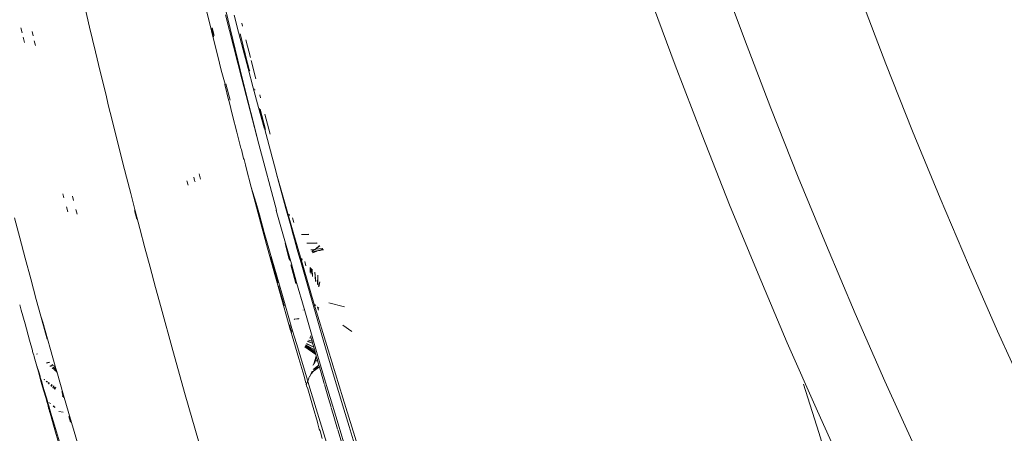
# Model space of a CAD drawing. Header units: millimetres. Extents: x 504675 to 860349, y -23215 to 63575.
# Tile 37 of 177: x 590935 to 591055, y 32764 to 32815. Entities that reach past the tile are written whole.
import ezdxf
from ezdxf import colors
from ezdxf.entities.mleader import LeaderData, LeaderLine
from ezdxf.math import Vec2, Vec3

# ---------------------------------------------------------------- set-up
doc = ezdxf.new("R2010")
doc.units = ezdxf.units.MM
doc.header["$LTSCALE"] = 10
doc.linetypes.add('LEVEL-F-OVERALL LAYOUT$0$HIDDEN', pattern=[0.375, 0.25, -0.125])
doc.layers.get('0').update_dxf_attribs({"linetype": 'CONTINUOUS'})
for name, color, linetype, lineweight in [('ARCH', 8, 'CONTINUOUS', 0), ('furniture', 8, 'CONTINUOUS', 5), ('LEVEL - C OVERALL LAYOUT$0$A-EQPM', 8, 'CONTINUOUS', 5), ('level-C-ELEVATION-$0$I-ANNO-TEXT', 8, 'CONTINUOUS', 18)]:
    doc.layers.add(name, color=color, linetype=linetype, lineweight=lineweight)
doc.layers.add('LEVEL-F-OVERALL LAYOUT$0$DASH1L', color=8, linetype='LEVEL-F-OVERALL LAYOUT$0$HIDDEN')
doc.styles.add('level-C-ELEVATION-$0$KGD - Note', font='romans.shx', dxfattribs={"width": 0.7, "height": 2})

# ---------------------------------------------------------------- blocks, each defined once
blk = doc.blocks.new('LEVEL - C OVERALL LAYOUT$0$Column Cladding - Column Cladding- 1200mm-V38-LEVEL C - PART PLAN 20')
at = {"layer": 'LEVEL - C OVERALL LAYOUT$0$A-EQPM', "color": 253, "lineweight": 5}
for centre, radius, start, end in [((6.680310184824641e-12, -1.040653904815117e-14), 754.9999999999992, 89.99999999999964, 269.999999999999), ((1.299176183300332e-11, 1.22873986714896e-15), 746.0000000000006, 179.9999999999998, 359.9999999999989), ((1.299176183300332e-11, 1.22873986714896e-15), 730.9999999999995, 180.0000000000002, 5.088887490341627e-14)]:
    blk.add_arc(centre, radius, start, end, dxfattribs=at)
blk = doc.blocks.new('ARCH')
at = {"layer": 'LEVEL-F-OVERALL LAYOUT$0$DASH1L'}
h = blk.add_hatch(dxfattribs=at)
h.set_pattern_fill('ANGLE', color=8, scale=10, angle=352.0664444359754)
h.set_pattern_definition([(352.0664444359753, (-404119.0547164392, 373340.9776256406), (9.641019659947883, 69.18145155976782), [50.79999999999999, -19.05]), (82.06644443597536, (-404119.0547164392, 373340.9776256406), (-69.18145155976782, 9.641019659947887), [50.79999999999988, -19.04999999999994])])
edge = h.paths.add_edge_path(flags=16)
edge.add_line((572074.7119802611, 35847.06169326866), (602196.9035234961, 29528.2171224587))
edge.add_line((602196.9035234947, 29528.21712245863), (599472.6302489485, 39352.00485559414))
edge.add_arc((597545.3640793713, 38817.54708214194), 2000.000000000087, 15.49943578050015, 89.99835134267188)
edge.add_line((597545.4216283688, 40817.54708131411), (573256.1131292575, 40817.54708112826))
edge.add_arc((576210.3437368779, 22394.18227152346), 18658.72046499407, 99.10996241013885, 106.6903326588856)
edge.add_line((570851.5796448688, 40266.82888015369), (572074.7119802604, 35847.06169326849))
h.paths.add_polyline_path([(583373.7765127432, 40815.97258811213), (583374.0968022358, 40875.04213792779), (586424.0968022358, 40859.11237164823), (586423.936657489, 40815.97258811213)], flags=16)
h.paths.add_polyline_path([(600840.8911268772, 34605.13236686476), (600792.7781104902, 34591.5234129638), (599497.9654140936, 39260.64570785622), (599546.0784304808, 39274.25466175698)])
h.paths.add_polyline_path([(587210.3998543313, 32671.77814355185), (587194.9654889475, 32598.38345460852), (582692.9546278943, 33542.78707963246), (582708.3889932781, 33616.18176857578)])
edge = h.paths.add_edge_path()
edge.add_line((572071.7302103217, 35387.89265315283), (601863.3172330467, 29138.40022680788))
edge.add_arc((601986.5003145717, 29725.61903477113), 599.9999999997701, 258.1526380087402, 375.4994357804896)
edge.add_line((602564.6801654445, 29885.95636680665), (599906.2651371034, 39472.25785462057))
edge.add_arc((597545.3640793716, 38817.54708214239), 2449.999999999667, 15.49943578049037, 89.99835134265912)
edge.add_line((597545.4345768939, 41267.5470811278), (573220.477757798, 41267.54708112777))
edge.add_arc((576210.3437368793, 22394.18227152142), 19108.72046499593, 99.00183214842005, 106.2358191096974)
edge.add_arc((571035.4648544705, 40164.7580023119), 599.999999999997, 106.2358191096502, 195.4689670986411)
edge.add_line((570457.199821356, 40004.72815672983), (571616.6482587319, 35815.0816155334))
edge.add_arc((572194.9132918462, 35975.11146111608), 599.9999999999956, 195.4689670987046, 258.1526380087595)
h.paths.add_polyline_path([(587210.3998543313, 32671.77814355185), (587195.409417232, 32600.49445674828), (587195.4322477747, 32600.48967251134)])
at = {"layer": 'furniture'}
for p, q in [((590961.9062313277, 32807.23759181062), (590959.2711642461, 32818.13895221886)), ((590943.2531089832, 32813.74957102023), (590942.4477918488, 32817.16915790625)), ((590958.0713427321, 32813.32974187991), (590957.3964179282, 32816.10979599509)), ((590959.7940610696, 32815.27195655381), (590961.7614141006, 32807.46056023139)), ((590960.8396733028, 32815.22206806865), (590961.370974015, 32813.16534112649)), ((590961.8509054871, 32813.87966520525), (590961.7623560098, 32814.23070345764)), ((590934.8887107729, 32813.6717288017), (590935.0392222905, 32813.05474283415)), ((590936.3699591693, 32812.71122489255), (590936.2451200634, 32813.23519866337)), ((590943.2531089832, 32813.74957102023), (590943.9664882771, 32810.75024817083)), ((590958.0713427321, 32813.32974187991), (590958.4424560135, 32811.81504608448)), ((590958.3261091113, 32812.59221805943), (590958.0842476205, 32813.5903605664)), ((590958.4099332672, 32812.7452386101), (590958.1817560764, 32813.68625981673)), ((590961.9387767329, 32810.98725836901), (590961.370974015, 32813.16534112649)), ((590935.1642593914, 32812.54218314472), (590935.3257838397, 32811.88005230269)), ((590936.6489028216, 32811.54044466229), (590936.5148199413, 32812.10321633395)), ((590958.4424560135, 32811.81504608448), (590958.8367019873, 32810.21660972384)), ((590961.7628217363, 32812.17678274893), (590961.5699955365, 32812.9523546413)), ((590962.1075142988, 32810.80774448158), (590961.7628217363, 32812.17678274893)), ((590962.8159007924, 32810.05411731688), (590962.2751860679, 32812.19768222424)), ((590944.5435325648, 32808.35061102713), (590943.9664882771, 32810.75024817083)), ((590961.9387767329, 32810.98725836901), (590962.5400899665, 32808.70262622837)), ((590962.1075142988, 32810.80774448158), (590962.1292952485, 32810.78457250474)), ((590962.150684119, 32810.70279486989), (590962.1253887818, 32810.73675121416)), ((590962.2296755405, 32810.32254859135), (590962.150684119, 32810.70279486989)), ((590958.8367019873, 32810.21660972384), (590959.2545905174, 32808.5341071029)), ((590962.6686493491, 32808.59301577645), (590962.2296755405, 32810.32254859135)), ((590963.473259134, 32807.44814006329), (590962.9090790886, 32809.68472895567)), ((590945.205801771, 32805.62628550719), (590944.5435325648, 32808.35061102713)), ((590959.2545905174, 32808.5341071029), (590959.7299985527, 32806.81207715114)), ((590962.5400899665, 32808.70262622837), (590963.1635180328, 32806.35710447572)), ((590962.6807975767, 32808.54543939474), (590962.6686493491, 32808.59301577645)), ((590962.6933685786, 32808.49656937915), (590962.6807975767, 32808.54543939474)), ((590962.6933685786, 32808.49656937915), (590962.7463487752, 32808.4253465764)), ((590961.7614141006, 32807.46056023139), (590963.8316709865, 32799.51037561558)), ((590963.8316709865, 32799.51037561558), (590961.9062313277, 32807.23759181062)), ((590959.7299985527, 32806.81207715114), (590959.6967438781, 32806.76703403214)), ((590959.6967438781, 32806.76703403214), (590960.163742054, 32804.91502419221)), ((590960.3386879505, 32804.86038098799), (590959.8441231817, 32806.84850883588)), ((590963.1635180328, 32806.35710447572), (590963.8087684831, 32803.95376488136)), ((590963.2861745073, 32806.19202475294), (590963.2736079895, 32806.24087733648)), ((590963.3432112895, 32806.16739386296), (590963.3653528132, 32806.08546101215)), ((590945.205801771, 32805.62628550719), (590945.5700095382, 32804.14156967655)), ((590960.2537716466, 32804.70518765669), (590960.163742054, 32804.91502419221)), ((590960.2537716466, 32804.70518765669), (590960.6561544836, 32802.97780817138)), ((590964.0491374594, 32805.16517547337), (590963.9607988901, 32805.51537761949)), ((590945.5700095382, 32804.14156967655), (590945.9570536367, 32802.57411658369)), ((590963.8087684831, 32803.95376488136), (590964.4758654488, 32801.49423257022)), ((590964.4758654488, 32801.49423257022), (590963.8861474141, 32803.8723970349)), ((590963.9940831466, 32803.75889717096), (590964.6574419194, 32801.30419369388)), ((590945.9570536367, 32802.57411658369), (590946.3673549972, 32800.92393186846)), ((590960.6561544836, 32802.97780817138), (590961.174588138, 32800.95528591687)), ((590965.2224257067, 32800.7128787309), (590964.5803627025, 32803.1423946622)), ((590964.5301527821, 32801.43741516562), (590964.4758654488, 32801.49423257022)), ((590964.5301527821, 32801.43741516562), (590965.4566590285, 32797.93429853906)), ((590946.3673549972, 32800.92393186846), (590946.8016546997, 32799.18998927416)), ((590961.174588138, 32800.95528591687), (590961.6711169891, 32799.03504134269)), ((590946.8016546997, 32799.18998927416), (590947.2605917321, 32797.37170966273)), ((590961.6711169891, 32799.03504134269), (590961.716172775, 32798.83950912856)), ((590961.716172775, 32798.83950912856), (590961.9958436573, 32797.75731358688)), ((590963.8316709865, 32799.51037561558), (590965.9931832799, 32791.47889722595)), ((590961.9958436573, 32797.75731358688), (590962.0466073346, 32797.65000636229)), ((590962.0466073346, 32797.65000636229), (590962.2052299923, 32796.98556207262)), ((590965.873273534, 32796.42213513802), (590965.4566590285, 32797.93429853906)), ((590947.2605917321, 32797.37170966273), (590947.7446483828, 32795.46909702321)), ((590962.2052299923, 32796.98556207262), (590962.3010634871, 32796.61911532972)), ((590962.921195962, 32794.26503819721), (590962.3010634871, 32796.61911532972)), ((590965.9995016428, 32795.8818126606), (590965.873273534, 32796.42213513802)), ((590947.7446483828, 32795.46909702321), (590948.2544607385, 32793.48193578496)), ((590955.0984931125, 32795.02904187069), (590955.2394580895, 32794.50393322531)), ((590955.9225257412, 32795.50341035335), (590956.0315978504, 32795.09981312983)), ((590956.0315978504, 32795.09981312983), (590956.0834129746, 32794.9103955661)), ((590956.5665564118, 32795.87415762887), (590956.7390412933, 32795.2261567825)), ((590967.148201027, 32791.65484456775), (590965.9995016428, 32795.8818126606)), ((590968.1230898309, 32788.48542308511), (590965.9995016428, 32795.8818126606)), ((590962.921195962, 32794.26503819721), (590963.5630796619, 32791.85226533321)), ((590962.921195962, 32794.26503819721), (590963.5171149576, 32792.31023078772)), ((590940.0053253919, 32793.45974368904), (590940.1313389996, 32792.98657505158)), ((590941.2994796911, 32792.64099489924), (590941.1555100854, 32793.19008662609)), ((590948.2544607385, 32793.48193578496), (590948.7934012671, 32791.39940786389)), ((590940.4249259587, 32791.88418504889), (590940.5938772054, 32791.24978982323)), ((590941.7333372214, 32790.98628743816), (590941.588810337, 32791.53750459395)), ((590948.9911413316, 32790.36551077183), (590948.709972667, 32791.42907156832)), ((590949.3619873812, 32789.22214698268), (590948.7934012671, 32791.39940786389)), ((590963.5171149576, 32792.31023078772), (590963.934693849, 32790.91382369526)), ((590963.5630796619, 32791.85226533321), (590964.2277920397, 32789.37851545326)), ((590965.9723342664, 32791.44041088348), (590965.964221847, 32791.47094705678)), ((590965.9931832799, 32791.47889722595), (590965.9723342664, 32791.44041088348)), ((590965.9723342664, 32791.44041088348), (590967.1025143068, 32787.45594157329)), ((590967.7299866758, 32789.54235259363), (590967.148201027, 32791.65484456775)), ((590934.1093887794, 32790.53176662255), (590934.7536603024, 32788.11001785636)), ((590964.5097622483, 32788.74056863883), (590963.934693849, 32790.91382369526)), ((590967.518497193, 32790.98962270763), (590967.5664087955, 32790.82058402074)), ((590968.1038350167, 32789.96231956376), (590967.942985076, 32790.5507697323)), ((590949.3619873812, 32789.22214698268), (590949.9755197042, 32786.89490068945)), ((590964.2277920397, 32789.37851545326), (590964.9130456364, 32786.8541841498)), ((590968.0233803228, 32788.48400570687), (590967.7299866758, 32789.54235259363)), ((590934.7536603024, 32788.11001785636), (590935.4210005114, 32785.62650107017)), ((590966.7135506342, 32781.07136504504), (590964.5097622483, 32788.74056863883)), ((590968.0233803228, 32788.48400570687), (590968.1230898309, 32788.48542308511)), ((590968.0343081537, 32788.44630432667), (590968.0233803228, 32788.48400570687)), ((590968.0631038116, 32788.34133439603), (590968.0343081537, 32788.44630432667)), ((590968.4800889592, 32786.84586516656), (590968.0631038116, 32788.34133439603)), ((590968.1230898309, 32788.48542308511), (590968.9159230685, 32785.72809766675)), ((590969.8955604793, 32788.5321172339), (590969.0206456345, 32788.49818190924)), ((590969.0206456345, 32788.49818190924), (590969.9160730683, 32788.51091047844)), ((590949.9755197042, 32786.89490068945), (590950.6100023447, 32784.51167803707)), ((590964.9130456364, 32786.8541841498), (590966.3581296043, 32781.61330535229)), ((590967.5531099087, 32785.49017133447), (590967.0450170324, 32787.40269721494)), ((590967.8047170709, 32784.94220354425), (590967.1025143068, 32787.45594157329)), ((590968.4883875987, 32786.81667947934), (590968.4800889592, 32786.84586516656)), ((590968.4883875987, 32786.81667947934), (590968.9832492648, 32785.05383194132)), ((590969.672238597, 32787.45759427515), (590969.9169244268, 32787.43946564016)), ((590969.9169244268, 32787.43946564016), (590970.9135621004, 32787.47966542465)), ((590969.9169244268, 32787.43946564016), (590970.934705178, 32787.45780684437)), ((590970.179578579, 32786.64737724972), (590970.5802192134, 32786.684100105)), ((590970.5802192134, 32786.684100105), (590970.2911963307, 32786.46912478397)), ((590970.3959831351, 32786.4433152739), (590970.5802192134, 32786.684100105)), ((590970.5802192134, 32786.684100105), (590970.708462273, 32786.69585490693)), ((590970.708462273, 32786.69585490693), (590970.7328412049, 32786.71555749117)), ((590971.2216246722, 32787.16117770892), (590970.7328412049, 32786.71555749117)), ((590970.7328412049, 32786.71555749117), (590971.2490916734, 32787.1327811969)), ((590971.554694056, 32786.81683692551), (590970.7328412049, 32786.71555749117)), ((590971.2733621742, 32786.60245403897), (590971.240925, 32786.57202592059)), ((590971.4818876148, 32786.68065190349), (590971.2733621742, 32786.60245403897)), ((590971.3277084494, 32786.55325739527), (590971.5455711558, 32786.61843290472)), ((590971.6319788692, 32786.73693671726), (590971.4818876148, 32786.68065190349)), ((590971.6513487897, 32786.71691129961), (590971.4818876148, 32786.68065190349)), ((590971.5455711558, 32786.61843290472), (590971.7014869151, 32786.66507645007)), ((590971.5455711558, 32786.61843290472), (590971.7207866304, 32786.64512361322)), ((590971.554694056, 32786.81683692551), (590971.5932689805, 32786.77695658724)), ((590935.4210005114, 32785.62650107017), (590936.1098308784, 32783.08900337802)), ((590966.1546471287, 32782.63730240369), (590965.2986822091, 32785.78553399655)), ((590967.5987772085, 32785.32393844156), (590967.5531099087, 32785.49017133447)), ((590968.9159230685, 32785.72809766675), (590970.5555758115, 32780.14895729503)), ((590969.0770372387, 32785.5624049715), (590969.1265169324, 32785.39156563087)), ((590970.3150751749, 32786.43099050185), (590970.3959831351, 32786.4433152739)), ((590970.3371374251, 32786.39575730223), (590970.3959831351, 32786.4433152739)), ((590970.3775624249, 32786.33119897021), (590970.83528393, 32786.43817296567)), ((590970.3959831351, 32786.4433152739), (590971.1039877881, 32786.55116616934)), ((590970.4103583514, 32786.27882419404), (590970.83528393, 32786.43817296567)), ((590970.83528393, 32786.43817296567), (590970.913605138, 32786.45647739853)), ((590970.913605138, 32786.45647739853), (590971.1039877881, 32786.55116616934)), ((590971.240925, 32786.57202592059), (590971.1039877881, 32786.55116616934)), ((590971.240925, 32786.57202592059), (590971.3277084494, 32786.55325739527)), ((590950.6100023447, 32784.51167803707), (590951.2675913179, 32782.06615722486)), ((590968.36809235, 32782.52356525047), (590967.7361260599, 32784.82397682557)), ((590967.8047170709, 32784.94220354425), (590968.4455549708, 32782.66975110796)), ((590969.6292068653, 32782.77242719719), (590968.9832492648, 32785.05383194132)), ((590969.5735529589, 32784.67719560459), (590969.4255498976, 32785.20398831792)), ((590970.1083481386, 32784.50178639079), (590970.0779514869, 32783.87115947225)), ((590970.0779514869, 32783.87115947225), (590970.1284088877, 32784.48115555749)), ((590970.2104344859, 32783.65944972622), (590970.2162385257, 32784.39082998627)), ((590970.3769830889, 32783.39330265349), (590970.3330477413, 32784.27070129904)), ((590936.1098308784, 32783.08900337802), (590936.7606110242, 32780.58182322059)), ((590970.7524000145, 32782.79338098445), (590970.6781279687, 32783.91581461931)), ((590970.6781279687, 32783.91581461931), (590970.7673553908, 32782.76948207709)), ((590970.9655084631, 32782.4528306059), (590971.0356203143, 32783.54816309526)), ((590971.0356203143, 32783.54816309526), (590971.0100019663, 32782.38172934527)), ((590951.2675913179, 32782.06615722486), (590951.9446606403, 32779.57368256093)), ((590966.8379123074, 32780.15366343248), (590966.2546668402, 32782.2704634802)), ((590968.4455549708, 32782.66975110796), (590969.3560942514, 32779.47510228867)), ((590970.2803169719, 32780.49421755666), (590969.6292068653, 32782.77242719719)), ((590971.1236343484, 32782.20014315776), (590971.2660880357, 32782.75642458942)), ((590971.2660880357, 32782.75642458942), (590971.1585278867, 32782.14438277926)), ((590966.3581296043, 32781.61330535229), (590967.7153304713, 32776.7941567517)), ((590966.7135506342, 32781.07136504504), (590967.9538564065, 32776.78495507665)), ((590934.7411748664, 32779.92044448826), (590934.9232568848, 32779.27331757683)), ((590936.7606110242, 32780.58182322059), (590937.3103981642, 32778.56036409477)), ((590951.9446606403, 32779.57368256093), (590953.3798957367, 32774.37179390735)), ((590966.9322049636, 32779.81378824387), (590966.8379123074, 32780.15366343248)), ((590969.3560942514, 32779.47510228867), (590970.2481908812, 32776.38293135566)), ((590970.9347218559, 32778.22555902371), (590970.2803169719, 32780.49421755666)), ((590970.5555758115, 32780.14895729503), (590972.2697696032, 32774.44310435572)), ((590970.7118541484, 32779.98890097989), (590970.7622577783, 32779.81880119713)), ((590970.9853870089, 32779.67312214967), (590970.9756999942, 32779.70909484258)), ((590970.9957439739, 32779.64548327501), (590970.9756999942, 32779.70909484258)), ((590970.9853870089, 32779.67312214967), (590970.9957439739, 32779.64548327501)), ((590971.1016806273, 32779.27660332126), (590970.9957439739, 32779.64548327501)), ((590970.9957439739, 32779.64548327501), (590971.1571715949, 32779.53281812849)), ((590974.2880953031, 32779.71394113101), (590972.3771889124, 32780.1969448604)), ((590934.9232568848, 32779.27331757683), (590935.3981348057, 32777.60780092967)), ((590937.8769554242, 32776.50293527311), (590937.3103981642, 32778.56036409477)), ((590937.3103981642, 32778.56036409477), (590937.5606515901, 32777.82724573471)), ((590968.7001513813, 32778.21669745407), (590968.1830169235, 32778.17234401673)), ((590968.7251687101, 32778.26469237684), (590968.2024816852, 32778.19396056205)), ((590968.7251687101, 32778.26469237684), (590968.7001513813, 32778.21669745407)), ((590969.2594550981, 32779.28970324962), (590969.242847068, 32779.34933589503)), ((590971.5905895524, 32775.97248261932), (590970.9347218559, 32778.22555902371)), ((590935.9368424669, 32775.64247607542), (590935.3981348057, 32777.60780092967)), ((590937.5606515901, 32777.82724573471), (590939.0693570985, 32772.45925149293)), ((590967.5787204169, 32777.49011454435), (590967.7744752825, 32776.79187510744)), ((590968.1830169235, 32778.17234401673), (590968.1488003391, 32778.13434486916)), ((590974.0812852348, 32777.47377432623), (590975.1719748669, 32776.70575433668)), ((590938.0861219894, 32775.74826792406), (590937.8769554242, 32776.50293527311)), ((590967.7153304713, 32776.7941567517), (590967.7744752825, 32776.79187510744)), ((590967.7153304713, 32776.7941567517), (590967.7347555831, 32776.72518206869)), ((590967.7933695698, 32776.72469969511), (590967.7347555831, 32776.72518206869)), ((590967.7347555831, 32776.72518206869), (590967.7808632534, 32776.56146296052)), ((590967.7744752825, 32776.79187510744), (590967.9538564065, 32776.78495507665)), ((590967.7933695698, 32776.72469969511), (590967.7744752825, 32776.79187510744)), ((590967.7808632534, 32776.56146296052), (590967.8386093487, 32776.56385738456)), ((590967.7808632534, 32776.56146296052), (590967.8887180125, 32776.17849230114)), ((590967.9218969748, 32776.72364195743), (590967.7933695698, 32776.72469969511)), ((590967.8386093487, 32776.56385738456), (590967.7933695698, 32776.72469969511)), ((590967.8887180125, 32776.17849230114), (590968.7299175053, 32773.41713056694)), ((590967.9538564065, 32776.78495507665), (590968.4312946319, 32775.22448717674)), ((590970.0050813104, 32775.90804022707), (590970.2218758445, 32775.8606181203)), ((590970.2218758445, 32775.8606181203), (590970.1360898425, 32776.16395277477)), ((590970.3187460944, 32775.51885457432), (590970.2218758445, 32775.8606181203)), ((590970.2481908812, 32776.38293135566), (590971.1211654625, 32773.3920103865)), ((590972.2460052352, 32773.7411781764), (590971.5905895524, 32775.97248261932)), ((590936.3163577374, 32774.37468497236), (590935.9368424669, 32775.64247607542)), ((590968.4312946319, 32775.22448717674), (590969.8027022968, 32770.65824865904)), ((590969.4532313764, 32774.83005453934), (590970.780427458, 32773.90097844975)), ((590969.483195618, 32774.88858679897), (590970.7468189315, 32774.0176228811)), ((590970.6949997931, 32774.19820458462), (590969.5108864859, 32774.94267824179)), ((590969.5268397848, 32774.97384147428), (590970.6949997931, 32774.19820458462)), ((590970.6226217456, 32774.45117934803), (590969.5562170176, 32775.03122706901)), ((590969.5842492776, 32775.08598538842), (590970.6226217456, 32774.45117934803)), ((590970.5261293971, 32774.78943342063), (590969.6325986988, 32775.18043132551)), ((590969.6621076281, 32775.2380741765), (590970.5261293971, 32774.78943342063)), ((590970.3912823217, 32775.26343122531), (590969.7759488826, 32775.46045210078)), ((590969.7969019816, 32775.50138196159), (590970.3912823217, 32775.26343122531)), ((590969.8738667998, 32775.65172532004), (590970.3187460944, 32775.51885457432)), ((590970.3912823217, 32775.26343122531), (590970.3187460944, 32775.51885457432)), ((590970.5261293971, 32774.78943342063), (590970.3912823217, 32775.26343122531)), ((590970.6226217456, 32774.45117934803), (590970.5261293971, 32774.78943342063)), ((590936.3194894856, 32774.26556428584), (590936.3163577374, 32774.37468497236)), ((590936.419299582, 32773.90758718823), (590936.3194894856, 32774.26556428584)), ((590936.419299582, 32773.90758718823), (590936.4502644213, 32773.91096566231)), ((590936.4517753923, 32773.79121732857), (590936.419299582, 32773.90758718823)), ((590936.4517753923, 32773.79121732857), (590936.4911000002, 32773.65169697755)), ((590936.5003804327, 32773.61721892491), (590936.4911000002, 32773.65169697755)), ((590936.5003804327, 32773.61721892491), (590936.817050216, 32772.48601366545)), ((590936.7871418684, 32773.94772127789), (590936.9106523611, 32773.9611971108)), ((590953.3798957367, 32774.37179390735), (590954.9007676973, 32768.97472586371)), ((590969.2006205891, 32771.77100401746), (590968.7299175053, 32773.41713056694)), ((590970.8400433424, 32773.69591161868), (590970.5276191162, 32772.74787774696)), ((590970.5276191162, 32772.74787774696), (590970.8799586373, 32773.5571721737)), ((590970.8799586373, 32773.5571721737), (590970.6063030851, 32772.77634667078)), ((590970.6949997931, 32774.19820458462), (590970.6226217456, 32774.45117934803)), ((590970.7468189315, 32774.0176228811), (590970.6949997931, 32774.19820458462)), ((590970.780427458, 32773.90097844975), (590970.7468189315, 32774.0176228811)), ((590970.7999891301, 32773.83347384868), (590970.780427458, 32773.90097844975)), ((590970.8220021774, 32773.758217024), (590970.7999891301, 32773.83347384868)), ((590970.8400433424, 32773.69591161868), (590970.8220021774, 32773.758217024)), ((590970.8799586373, 32773.5571721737), (590970.8400433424, 32773.69591161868)), ((590970.9737983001, 32773.23015733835), (590970.8799586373, 32773.5571721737)), ((590972.8991719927, 32771.53721931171), (590972.2460052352, 32773.7411781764)), ((590972.2697696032, 32774.44310435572), (590974.0548140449, 32768.63136314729)), ((590936.817050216, 32772.48601366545), (590936.8583334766, 32772.49782110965)), ((590937.0171595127, 32771.7735717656), (590936.817050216, 32772.48601366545)), ((590936.817050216, 32772.48601366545), (590937.0618054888, 32771.79319682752)), ((590938.3336022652, 32772.97116205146), (590937.9863987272, 32772.86009086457)), ((590938.0196205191, 32772.8299613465), (590938.3859551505, 32772.93473688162)), ((590938.7682979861, 32772.66871710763), (590938.4031990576, 32772.48208617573)), ((590938.4769107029, 32772.41523558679), (590938.878746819, 32772.59187096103)), ((590939.0156605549, 32772.42047289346), (590938.7125237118, 32772.20155336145)), ((590938.7993956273, 32772.12276745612), (590939.0540126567, 32772.28406789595)), ((590939.0156605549, 32772.42047289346), (590938.9890469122, 32772.51512830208)), ((590939.0693570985, 32772.45925149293), (590939.0156605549, 32772.42047289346)), ((590939.0540126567, 32772.28406789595), (590939.0156605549, 32772.42047289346)), ((590939.0540126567, 32772.28406789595), (590939.1117172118, 32772.32062385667)), ((590939.0942668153, 32772.14089794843), (590939.0540126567, 32772.28406789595)), ((590939.0693570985, 32772.45925149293), (590939.0984950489, 32772.36657385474)), ((590939.0984950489, 32772.36657385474), (590939.1117172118, 32772.32062385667)), ((590939.1117172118, 32772.32062385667), (590939.1486188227, 32772.19238243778)), ((590970.4919300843, 32772.63958137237), (590970.4362684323, 32772.57302211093)), ((590970.4563862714, 32772.07004397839), (590971.1513188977, 32772.60813665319)), ((590970.5276191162, 32772.74787774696), (590970.4919300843, 32772.63958137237)), ((590971.1513188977, 32772.60813665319), (590970.4955181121, 32771.84813804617)), ((590971.217756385, 32772.37338984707), (590970.4955181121, 32771.84813804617)), ((590970.8576954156, 32773.07695736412), (590970.9594375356, 32773.19861886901)), ((590970.9737983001, 32773.23015733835), (590970.9594375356, 32773.19861886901)), ((590971.1513188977, 32772.60813665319), (590970.9976850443, 32773.1464597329)), ((590971.1211654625, 32773.3920103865), (590971.973915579, 32770.50267500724)), ((590971.217756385, 32772.37338984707), (590971.1513188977, 32772.60813665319)), ((590971.7586953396, 32770.49542483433), (590971.217756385, 32772.37338984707)), ((590937.0171595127, 32771.7735717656), (590937.0618054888, 32771.79319682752)), ((590937.2034811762, 32771.11175219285), (590937.0171595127, 32771.7735717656)), ((590937.0618054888, 32771.79319682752), (590937.2222901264, 32771.23743797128)), ((590937.2034811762, 32771.11175219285), (590937.2503358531, 32771.14143473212)), ((590937.3730775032, 32770.5105156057), (590937.2034811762, 32771.11175219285)), ((590937.2222901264, 32771.23743797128), (590937.2503358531, 32771.14143473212)), ((590937.2503358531, 32771.14143473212), (590937.4224583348, 32770.55224280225)), ((590939.0942668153, 32772.14089794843), (590938.9402591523, 32771.99501546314)), ((590939.0317120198, 32771.91207499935), (590939.1342434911, 32771.99871491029)), ((590939.1486188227, 32772.19238243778), (590939.0942668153, 32772.14089794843)), ((590939.1342434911, 32771.99871491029), (590939.0942668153, 32772.14089794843)), ((590939.1575893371, 32771.91568191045), (590939.1118860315, 32771.83936355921)), ((590939.1816433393, 32772.07761479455), (590939.1342434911, 32771.99871491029)), ((590939.1342434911, 32771.99871491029), (590939.1906351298, 32772.04636629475)), ((590939.1575893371, 32771.91568191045), (590939.1342434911, 32771.99871491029)), ((590939.1486188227, 32772.19238243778), (590939.1816433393, 32772.07761479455)), ((590939.2053097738, 32771.99536859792), (590939.1575893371, 32771.91568191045)), ((590939.2020344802, 32771.75760609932), (590939.1575893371, 32771.91568191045)), ((590939.1816433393, 32772.07761479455), (590939.1906351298, 32772.04636629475)), ((590939.1906351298, 32772.04636629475), (590939.2053097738, 32771.99536859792)), ((590939.2020344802, 32771.75760609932), (590939.2563414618, 32771.8180219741)), ((590939.2053097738, 32771.99536859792), (590939.2563414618, 32771.8180219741)), ((590939.2563414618, 32771.8180219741), (590940.083838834, 32768.9422819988)), ((590969.3455667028, 32771.2687794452), (590969.2006205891, 32771.77100401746)), ((590969.3455667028, 32771.2687794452), (590969.5052179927, 32770.56090403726)), ((590970.0149507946, 32771.19221434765), (590969.90987633, 32770.98326539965)), ((590970.0602654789, 32771.22389740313), (590970.0149507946, 32771.19221434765)), ((590970.1342729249, 32771.42949591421), (590970.0602654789, 32771.22389740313)), ((590970.1757922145, 32771.47761205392), (590970.1342729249, 32771.42949591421)), ((590970.4955181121, 32771.84813804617), (590970.1757922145, 32771.47761205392)), ((590970.2578926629, 32771.67532361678), (590970.1757922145, 32771.47761205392)), ((590970.4955181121, 32771.84813804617), (590970.2578926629, 32771.67532361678)), ((590970.3417475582, 32771.84207575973), (590970.2578926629, 32771.67532361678)), ((590973.5487123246, 32769.36438707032), (590972.8991719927, 32771.53721931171)), ((590937.3730775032, 32770.5105156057), (590937.4224583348, 32770.55224280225)), ((590937.5266692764, 32769.96699771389), (590937.3730775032, 32770.5105156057)), ((590937.4224583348, 32770.55224280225), (590937.5775279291, 32770.02142455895)), ((590937.5266692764, 32769.96699771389), (590937.5775279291, 32770.02142455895)), ((590937.6755990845, 32769.44095824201), (590937.5266692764, 32769.96699771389)), ((590937.5775279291, 32770.02142455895), (590937.726214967, 32769.51245442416)), ((590937.7503183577, 32770.86785388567), (590937.7110426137, 32770.79609881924)), ((590937.7110426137, 32770.79609881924), (590937.7752816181, 32770.85038129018)), ((590938.0619916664, 32770.64970362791), (590937.9837159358, 32770.54987723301)), ((590938.0312373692, 32770.50696580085), (590938.124036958, 32770.60627611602)), ((590938.2997849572, 32770.48326439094), (590938.2147453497, 32770.34125972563)), ((590938.2746646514, 32770.28715312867), (590938.3758235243, 32770.43004253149)), ((590938.6360740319, 32770.24788476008), (590938.5435643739, 32770.04433906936)), ((590938.6070018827, 32769.98705556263), (590938.7143113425, 32770.19312392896)), ((590938.8656074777, 32770.08722685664), (590938.7704598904, 32769.83945443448)), ((590938.8072498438, 32769.80623343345), (590938.9101536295, 32770.05604756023)), ((590938.9370449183, 32769.689029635), (590939.0371396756, 32769.96716590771)), ((590939.0229968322, 32769.6114158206), (590939.1227490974, 32769.90724509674)), ((590969.5052179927, 32770.56090403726), (590969.603693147, 32770.37439573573)), ((590969.6307555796, 32770.28062696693), (590969.603693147, 32770.37439573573)), ((590969.6307555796, 32770.28062696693), (590969.604565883, 32770.22311032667)), ((590969.604565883, 32770.22311032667), (590969.6474882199, 32770.07716968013)), ((590969.7853931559, 32770.62023509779), (590969.6307555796, 32770.28062696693)), ((590969.7905095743, 32769.72709448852), (590969.6474882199, 32770.07716968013)), ((590969.8027022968, 32770.65824865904), (590969.7853931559, 32770.62023509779)), ((590969.7853931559, 32770.62023509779), (590969.8200011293, 32770.60065047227)), ((590969.8027022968, 32770.65824865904), (590969.9340299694, 32770.94666462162)), ((590969.8200011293, 32770.60065047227), (590970.2241357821, 32769.25504386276)), ((590969.9340299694, 32770.94666462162), (590969.90987633, 32770.98326539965)), ((590971.8141426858, 32770.30442032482), (590971.7586953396, 32770.49542483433)), ((590972.3331786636, 32768.51644995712), (590971.8370179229, 32770.22561991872)), ((590971.973915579, 32770.50267500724), (590972.8053255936, 32767.71547034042)), ((591030.1315239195, 32770.26116017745), (591031.9776367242, 32764.38194689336)), ((590937.6755990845, 32769.44095824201), (590937.726214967, 32769.51245442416)), ((590937.9037835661, 32768.6366522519), (590937.6755990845, 32769.44095824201)), ((590937.726214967, 32769.51245442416), (590937.9539326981, 32768.73295456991)), ((590937.9037835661, 32768.6366522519), (590937.9539326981, 32768.73295456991)), ((590938.0759704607, 32768.03094480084), (590937.9037835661, 32768.6366522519)), ((590937.9539326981, 32768.73295456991), (590938.108768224, 32768.20293756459)), ((590940.0064801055, 32768.91356143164), (590939.8740197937, 32769.38140636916)), ((590939.9144661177, 32768.80642697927), (590940.0197638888, 32768.86664359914)), ((590940.0197638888, 32768.86664359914), (590939.945224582, 32768.77865235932)), ((590940.083838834, 32768.9422819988), (590940.0064801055, 32768.91356143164)), ((590940.0197638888, 32768.86664359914), (590940.0064801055, 32768.91356143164)), ((590940.0607796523, 32768.72177743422), (590940.0197638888, 32768.86664359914)), ((590940.0790640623, 32768.65779649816), (590940.0607796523, 32768.72177743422)), ((590940.083838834, 32768.9422819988), (590940.7230471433, 32766.72088897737)), ((590954.9007676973, 32768.97472586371), (590956.5099705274, 32763.38564689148)), ((590969.7905095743, 32769.72709448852), (590970.4585138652, 32767.43578717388)), ((590970.2241357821, 32769.25504386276), (590972.0881619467, 32763.18441071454)), ((590974.1923438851, 32767.22959846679), (590973.5487123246, 32769.36438707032)), ((590974.0548140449, 32768.63136314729), (590975.9058868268, 32762.73645028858)), ((590938.0759704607, 32768.03094480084), (590938.1246589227, 32768.14914322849)), ((590938.1927097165, 32767.620723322), (590938.0759704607, 32768.03094480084)), ((590938.108768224, 32768.20293756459), (590938.1246589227, 32768.14914322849)), ((590938.1246589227, 32768.14914322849), (590938.241062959, 32767.75508391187)), ((590938.1927097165, 32767.620723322), (590938.241062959, 32767.75508391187)), ((590938.2654995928, 32767.36495194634), (590938.1927097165, 32767.620723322)), ((590938.241062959, 32767.75508391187), (590938.3139032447, 32767.50849973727)), ((590938.2654995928, 32767.36495194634), (590938.3139032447, 32767.50849973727)), ((590938.3139032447, 32767.50849973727), (590938.4022824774, 32767.20931200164)), ((590938.3304967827, 32768.00359633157), (590938.3429133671, 32768.03809866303)), ((590938.4458716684, 32767.89987053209), (590938.4637876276, 32767.95300281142)), ((590938.8352214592, 32767.54983232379), (590938.9110538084, 32767.63812604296)), ((590938.8352214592, 32767.54983232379), (590938.9536540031, 32767.60813537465)), ((590938.9536540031, 32767.60813537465), (590938.874414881, 32767.51459615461)), ((590939.0626518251, 32767.53140057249), (590938.9503032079, 32767.44637006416)), ((590970.9831691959, 32765.65060460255), (590970.4585138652, 32767.43578717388)), ((590972.632565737, 32767.49316332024), (590972.3331786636, 32768.51644995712)), ((590972.8053255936, 32767.71547034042), (590973.6144274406, 32765.03044081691)), ((590938.2654995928, 32767.36495194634), (590938.3287727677, 32767.14207372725)), ((590938.3287727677, 32767.14207372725), (590938.4022824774, 32767.20931200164)), ((590938.4237637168, 32767.13659216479), (590938.3287727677, 32767.14207372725)), ((590938.3287727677, 32767.14207372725), (590938.3610063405, 32767.02765661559)), ((590938.3610063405, 32767.02765661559), (590938.4382334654, 32767.08760813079)), ((590938.3792151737, 32766.96331865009), (590938.3610063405, 32767.02765661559)), ((590938.4243489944, 32766.98330793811), (590938.3792151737, 32766.96331865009)), ((590938.3861710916, 32766.93824015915), (590938.3792151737, 32766.96331865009)), ((590938.4243489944, 32766.98330793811), (590938.3861710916, 32766.93824015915)), ((590938.3861710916, 32766.93824015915), (590938.5063349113, 32766.85706621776)), ((590938.4447149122, 32766.73849607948), (590938.3861710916, 32766.93824015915)), ((590938.4022824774, 32767.20931200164), (590938.4237637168, 32767.13659216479)), ((590938.4237637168, 32767.13659216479), (590938.4382334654, 32767.08760813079)), ((590938.4574877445, 32767.02242716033), (590938.4243489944, 32766.98330793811)), ((590938.4806973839, 32766.94385621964), (590938.4243489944, 32766.98330793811)), ((590938.4382334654, 32767.08760813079), (590938.4574877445, 32767.02242716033)), ((590938.4447149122, 32766.73849607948), (590938.9404944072, 32765.01455270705)), ((590938.4806973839, 32766.94385621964), (590938.5063349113, 32766.85706621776)), ((590938.5063349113, 32766.85706621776), (590938.9747468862, 32765.27136430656)), ((590940.0202819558, 32766.85722601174), (590939.5053964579, 32766.94732306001)), ((590940.7230471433, 32766.72088897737), (590942.4316145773, 32760.91140505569)), ((590940.8241984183, 32766.05041710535), (590940.7380332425, 32766.35192689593)), ((590972.8844257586, 32766.63232122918), (590972.6569292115, 32767.40989046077)), ((590973.4264034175, 32764.79353125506), (590972.8844257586, 32766.63232122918)), ((590974.8277904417, 32765.13937464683), (590974.1923438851, 32767.22959846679)), ((590938.9747468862, 32765.27136430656), (590939.8191390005, 32762.44301437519)), ((590940.9366372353, 32765.66059074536), (590940.8241984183, 32766.05041710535)), ((590971.0432358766, 32765.4480169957), (590970.9831691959, 32765.65060460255)), ((590971.0432358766, 32765.4480169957), (590971.205037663, 32764.78133095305)), ((590973.6144274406, 32765.03044081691), (590974.4000970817, 32762.44830480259)), ((590975.4533249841, 32763.09837516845), (590974.8277904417, 32765.13937464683)), ((590939.5598747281, 32762.87617934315), (590938.9404944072, 32765.01455270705)), ((590971.205037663, 32764.78133095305), (590971.2938037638, 32764.6029237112)), ((590971.5719796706, 32763.66471653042), (590971.2938037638, 32764.6029237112)), ((590973.9680192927, 32762.96906734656), (590973.4551308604, 32764.6967612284)), ((591031.9776367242, 32764.38194689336), (591032.6038217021, 32762.41663993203))]:
    blk.add_line(p, q, dxfattribs=at)
at = {"color": 253, "lineweight": 5, "rotation": 352.0664444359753}
blk.add_blockref('LEVEL - C OVERALL LAYOUT$0$Column Cladding - Column Cladding- 1200mm-V38-LEVEL C - PART PLAN 20', (591721.713484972, 33073.94406553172), dxfattribs=at)
blk = doc.blocks.new('level-C-ELEVATION-$0$_Open90')
at = {"color": 0, "linetype": 'ByBlock', "lineweight": -2}
for p, q in [((-0.5, 0.5), (0, 0)), ((0, 0), (-1, 0)), ((0, 0), (-0.5, -0.5))]:
    blk.add_line(p, q, dxfattribs=at)

msp = doc.modelspace()

# ---------------------------------------------------------------- block references
at = {"layer": 'ARCH'}
msp.add_blockref('ARCH', (0, 0), dxfattribs=at)

# ---------------------------------------------------------------- leaders
at = {"layer": 'level-C-ELEVATION-$0$I-ANNO-TEXT', "ltscale": 0.25}
ml = msp.add_multileader_mtext('Standard', dxfattribs=at)
ml.set_content('{\\fIBM Plex Mono Medium|b0|i0|c0|p49;SIGNAGE}', color=142, style='level-C-ELEVATION-$0$KGD - Note')
ml.set_leader_properties(color=1)
ml.set_arrow_properties(name='level-C-ELEVATION-$0$_Open90')
ml.build(insert=Vec2(0, 0))
ml.multileader.update_dxf_attribs({"text_right_attachment_type": 3, "dogleg_length": 3, "arrow_head_size": 100, "scale": 50})
ctx = ml.context
ctx.base_point, ctx.scale, ctx.char_height, ctx.arrow_head_size, ctx.landing_gap_size, ctx.plane_origin, ctx.plane_x_axis, ctx.plane_y_axis = Vec3(635485.6866030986, 31928.66894346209), 50, 100, 100, 50, Vec3(635310.3402812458, 32749.03915386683), Vec3(0.9650843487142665, 0.2619393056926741), Vec3(-0.2619393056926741, 0.9650843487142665)
ctx.right_attachment, ctx.text_align_type = 3, 2
notes = []
notes.append((ctx, [(1, (1, 1, 0), (636135.5100645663, 32105.04140929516), (-0.9650843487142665, -0.2619393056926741), 150, [(0, [(636640.1179034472, 33032.46351620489)], 0, [])])]))
ctx.mtext.insert, ctx.mtext.text_direction, ctx.mtext.rotation, ctx.mtext.width, ctx.mtext.alignment, ctx.mtext.flow_direction = Vec3(635932.0156225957, 32091.2569221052), Vec3(0.9650843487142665, 0.2619393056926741), 0.2650311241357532, 1652.662930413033, 3, 5
for ctx, leaders in notes:
    for number, flags, end, landing, length, lines in leaders:
        leader = LeaderData()
        leader.index, (leader.has_last_leader_line, leader.has_dogleg_vector, leader.attachment_direction) = number, flags
        leader.last_leader_point, leader.dogleg_vector, leader.dogleg_length = Vec3(end), Vec3(landing), length
        for number, points, colour, breaks in lines:
            line = LeaderLine()
            line.index, line.vertices, line.color, line.breaks = number, Vec3.list(points), colors.encode_raw_color(colour), breaks
            leader.lines.append(line)
        ctx.leaders.append(leader)

doc.saveas('drawing.dxf')
